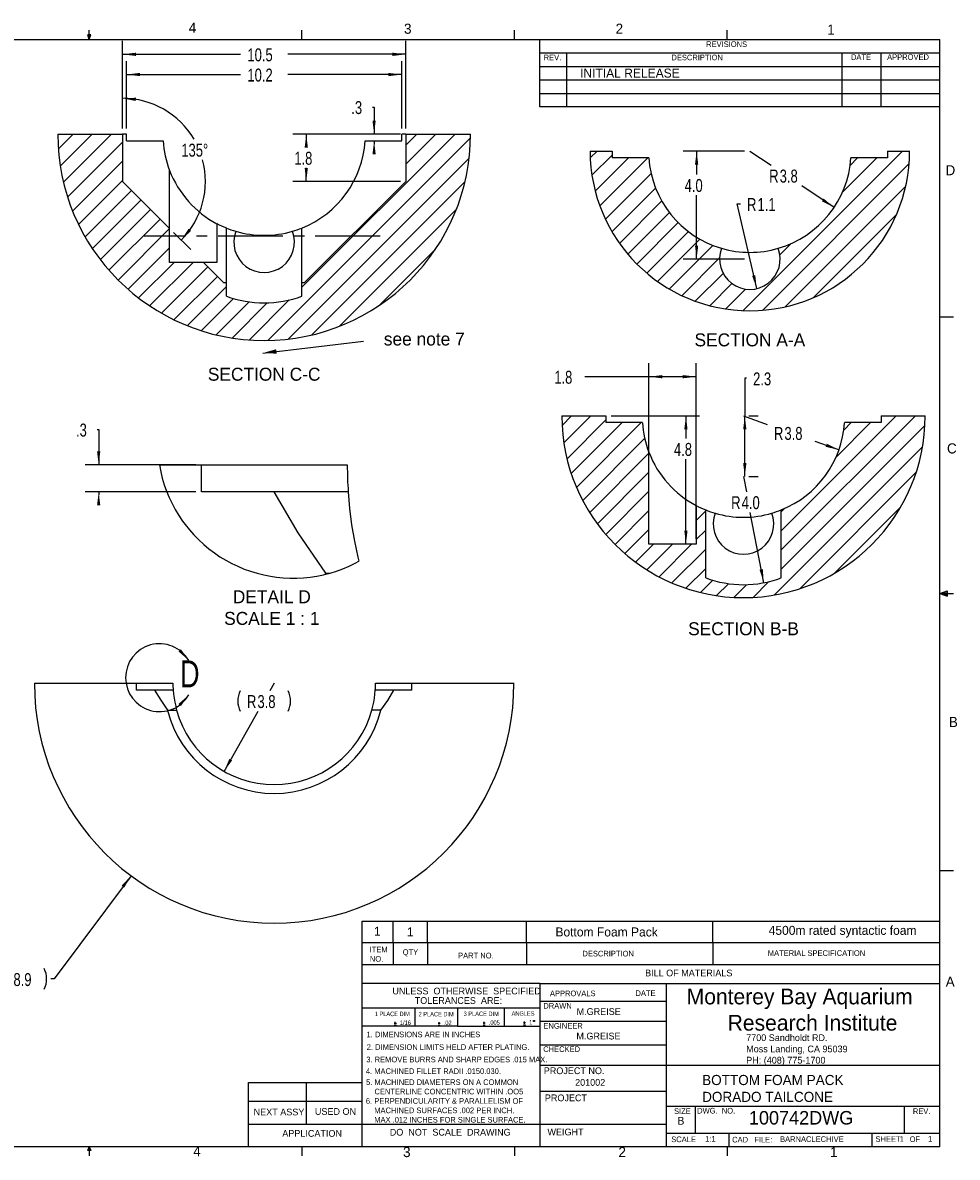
# Model space of a CAD drawing. Extents: x 0.5 to 16.5, y 0.3 to 10.8.
# Tile 2 of 2: x 7.9 to 16.5, y 0.3 to 10.8. Entities that reach past the tile are written whole.
import ezdxf

# ---------------------------------------------------------------- set-up
doc = ezdxf.new("R2010")
doc.units = 0
doc.header["$PDSIZE"] = -1
doc.linetypes.add('SLDCENTERLINES0', pattern=[0.75, 0.6, -0.05, 0.05, -0.05])
doc.layers.get('0').update_dxf_attribs({"linetype": 'CONTINUOUS'})
doc.layers.get('DEFPOINTS').update_dxf_attribs({"linetype": 'CONTINUOUS'})
doc.dimstyles.new('SLDDIMSTYLE0', dxfattribs={"dimtxt": 0.12, "dimasz": 0.125, "dimexe": 0.125, "dimexo": 0.0625, "dimgap": 0.03, "dimtad": 0, "dimtih": 1, "dimtoh": 1, "dimdec": 1, "dimlfac": 4, "dimzin": 12, "dimtxsty": 'STANDARD', "dimcen": 0.09, "dimazin": 3, "dimtfac": 1, "dimtdec": 4, "dimtofl": 0, "dimtmove": 0, "dimatfit": 3, "dimtolj": 1, "dimtzin": 12})
doc.dimstyles.new('SLDDIMSTYLE1', dxfattribs={"dimtxt": 0.12, "dimasz": 0.125, "dimexe": 0.125, "dimexo": 0.0625, "dimgap": 0.03, "dimtad": 0, "dimtih": 1, "dimtoh": 1, "dimdec": 1, "dimlfac": 4, "dimzin": 4, "dimtxsty": 'STANDARD', "dimcen": 0.09, "dimazin": 3, "dimtfac": 1, "dimtdec": 4, "dimtofl": 0, "dimtmove": 0, "dimatfit": 3, "dimtolj": 1, "dimtzin": 12})
doc.dimstyles.new('SLDDIMSTYLE3', dxfattribs={"dimtxt": 0.12, "dimasz": 0.125, "dimexe": 0.125, "dimexo": 0.0625, "dimgap": 0.03, "dimtad": 0, "dimtih": 1, "dimtoh": 1, "dimdec": 1, "dimlfac": 4, "dimzin": 12, "dimtxsty": 'STANDARD', "dimcen": 0.09, "dimazin": 3, "dimtfac": 1, "dimtdec": 4, "dimtofl": 0, "dimtmove": 0, "dimatfit": 3, "dimtolj": 1, "dimtzin": 12})
doc.dimstyles.new('SLDDIMSTYLE4', dxfattribs={"dimtxt": 0.12, "dimasz": 0.125, "dimexe": 0.125, "dimexo": 0.0625, "dimgap": 0.03, "dimtad": 0, "dimtih": 1, "dimtoh": 1, "dimdec": 1, "dimlfac": 4, "dimzin": 12, "dimtxsty": 'STANDARD', "dimcen": 0.09, "dimazin": 3, "dimtfac": 1, "dimtdec": 4, "dimtofl": 0, "dimtmove": 0, "dimatfit": 3, "dimtolj": 1, "dimtzin": 12})
doc.dimstyles.new('SLDDIMSTYLE5', dxfattribs={"dimtxt": 0.12, "dimasz": 0.125, "dimexe": 0.125, "dimexo": 0.0625, "dimgap": 0.03, "dimtad": 0, "dimtih": 1, "dimtoh": 1, "dimdec": 1, "dimlfac": 4, "dimzin": 4, "dimtxsty": 'STANDARD', "dimcen": 0.09, "dimazin": 3, "dimtfac": 1, "dimtdec": 4, "dimtofl": 0, "dimtmove": 0, "dimatfit": 3, "dimtolj": 1, "dimtzin": 12})
doc.dimstyles.new('SLDDIMSTYLE6', dxfattribs={"dimtxt": 0.12, "dimasz": 0.125, "dimexe": 0.125, "dimexo": 0.0625, "dimgap": 0.03, "dimtad": 0, "dimtih": 1, "dimtoh": 1, "dimdec": 0, "dimlfac": 4, "dimzin": 12, "dimtxsty": 'STANDARD', "dimcen": 0.09, "dimazin": 3, "dimtfac": 1, "dimtdec": 4, "dimtofl": 0, "dimtmove": 0, "dimatfit": 3, "dimtolj": 1, "dimtzin": 12})
doc.dimstyles.new('SLDDIMSTYLE7', dxfattribs={"dimtxt": 6, "dimasz": 0.125, "dimexe": 0, "dimexo": 0.0625, "dimgap": 1.5, "dimtad": 0, "dimtih": 1, "dimtoh": 1, "dimdec": 0, "dimzin": 0, "dimtxsty": 'STANDARD', "dimcen": 0.09, "dimazin": 3, "dimtfac": 1, "dimtdec": 0, "dimtofl": 0, "dimtmove": 0, "dimatfit": 3, "dimtolj": 1, "dimtzin": 0})
doc.dimstyles.new('SLDDIMSTYLE8', dxfattribs={"dimtxt": 0.12, "dimasz": 0.125, "dimexe": 0.125, "dimexo": 0.0625, "dimgap": 0.03, "dimtad": 0, "dimtih": 1, "dimtoh": 1, "dimdec": 1, "dimzin": 12, "dimtxsty": 'STANDARD', "dimcen": 0.09, "dimazin": 3, "dimtfac": 1, "dimtdec": 4, "dimtofl": 0, "dimtmove": 0, "dimatfit": 3, "dimtolj": 1, "dimtzin": 12})

# ---------------------------------------------------------------- blocks, each defined once
blk = doc.blocks.new('NOTE61')
at = {"color": 7}
for p, q in [((0.19, -0.116), (0.19, -0.096)), ((0.18, -0.106), (0.2, -0.106)), ((0.18, -0.126), (0.2, -0.126))]:
    blk.add_line(p, q, dxfattribs=at)
at = {"color": 7, "width": 0.75}
for s, height, p in [('1 PLACE DIM', 0.04167, (0, -0.042)), ('1/16', 0.0417, (0.233, -0.123))]:
    blk.add_text(s, height=height, dxfattribs=at).set_placement(p)
blk = doc.blocks.new('NOTE62')
at = {"color": 7}
for p, q in [((0.19, -0.116), (0.19, -0.096)), ((0.18, -0.106), (0.2, -0.106)), ((0.18, -0.126), (0.2, -0.126))]:
    blk.add_line(p, q, dxfattribs=at)
at = {"color": 7, "width": 0.75}
for s, height, p in [('2 PLACE DIM', 0.04167, (0, -0.042)), ('.02', 0.0417, (0.233, -0.123))]:
    blk.add_text(s, height=height, dxfattribs=at).set_placement(p)
blk = doc.blocks.new('NOTE63')
at = {"color": 7}
for p, q in [((0.19, -0.116), (0.19, -0.096)), ((0.18, -0.106), (0.2, -0.106)), ((0.18, -0.126), (0.2, -0.126))]:
    blk.add_line(p, q, dxfattribs=at)
at = {"color": 7, "width": 0.75}
for s, height, p in [('3 PLACE DIM', 0.04167, (0, -0.042)), ('.005', 0.0417, (0.233, -0.123))]:
    blk.add_text(s, height=height, dxfattribs=at).set_placement(p)
blk = doc.blocks.new('NOTE64')
at = {"color": 7}
for p, q in [((0.12, -0.116), (0.12, -0.096)), ((0.11, -0.106), (0.13, -0.106)), ((0.11, -0.126), (0.13, -0.126))]:
    blk.add_line(p, q, dxfattribs=at)
blk.add_circle((0.207, -0.091), 0.005, dxfattribs=at)
at = {"color": 7, "width": 0.75}
for s, p in [('ANGLES', (0, -0.042)), ('1', (0.163, -0.123))]:
    blk.add_text(s, height=0.0417, dxfattribs=at).set_placement(p)
blk = doc.blocks.new('*D13')
at = {"color": 7, "linetype": 'CONTINUOUS'}
for p, q in [((8.888, 2.901), (8.176, 1.946)), ((8.176, 1.946), (8.146, 1.946))]:
    blk.add_line(p, q, dxfattribs=at)
for centre, start, end in [((7.831, 1.946), 153.4349, 206.5651), ((7.893, 1.946), 333.4349, 26.5651)]:
    blk.add_arc(centre, 0.213, start, end, dxfattribs=at)
at = {"color": 7}
blk.add_solid([(8.888, 2.901), (8.801, 2.81), (8.825, 2.792)], dxfattribs=at)
at = {"layer": 'DEFPOINTS', "color": 7}
for p in [(10.213, 4.682), (8.888, 2.901)]:
    blk.add_point(p, dxfattribs=at)
at = {"color": 7, "width": 0.75}
for s, p in [('R', (7.702, 1.88)), ('8.9', (7.799, 1.88))]:
    blk.add_text(s, height=0.12, dxfattribs=at).set_placement(p)
blk = doc.blocks.new('*D14')
at = {"color": 7, "linetype": 'CONTINUOUS'}
for p, q in [((10.213, 4.682), (10.174, 4.613)), ((9.749, 3.867), (10.066, 4.423))]:
    blk.add_line(p, q, dxfattribs=at)
for centre, start, end in [((10.089, 4.518), 153.4349, 206.5651), ((10.151, 4.518), 333.4349, 26.5651)]:
    blk.add_arc(centre, 0.213, start, end, dxfattribs=at)
at = {"color": 7}
blk.add_solid([(9.749, 3.867), (9.824, 3.969), (9.798, 3.983)], dxfattribs=at)
at = {"layer": 'DEFPOINTS', "color": 7}
for p in [(10.213, 4.682), (9.749, 3.867)]:
    blk.add_point(p, dxfattribs=at)
at = {"color": 7, "width": 0.75}
for s, p in [('R', (9.961, 4.453)), ('3.8', (10.058, 4.453))]:
    blk.add_text(s, height=0.12, dxfattribs=at).set_placement(p)
blk = doc.blocks.new('*D15')
at = {"color": 7, "linetype": 'CONTINUOUS'}
for p, q in [((14.681, 8.335), (14.499, 9.119)), ((14.499, 9.119), (14.529, 9.119))]:
    blk.add_line(p, q, dxfattribs=at)
at = {"color": 7}
blk.add_solid([(14.681, 8.335), (14.667, 8.46), (14.638, 8.453)], dxfattribs=at)
at = {"layer": 'DEFPOINTS', "color": 7}
for p in [(14.617, 8.609), (14.681, 8.335)]:
    blk.add_point(p, dxfattribs=at)
at = {"color": 7, "width": 0.75}
for s, p in [('R', (14.591, 9.054)), ('1.1', (14.688, 9.054))]:
    blk.add_text(s, height=0.12, dxfattribs=at).set_placement(p)
blk = doc.blocks.new('*D16')
at = {"color": 7, "linetype": 'CONTINUOUS'}
for p, q in [((14.567, 9.609), (13.999, 9.609)), ((14.124, 9.609), (14.124, 9.391)), ((14.124, 8.609), (14.124, 9.2)), ((14.567, 8.609), (13.999, 8.609))]:
    blk.add_line(p, q, dxfattribs=at)
at = {"color": 7}
for points in [[(14.124, 9.609), (14.109, 9.484), (14.139, 9.484)], [(14.124, 8.609), (14.139, 8.734), (14.109, 8.734)]]:
    blk.add_solid(points, dxfattribs=at)
at = {"layer": 'DEFPOINTS', "color": 7}
for p in [(14.617, 9.609), (14.617, 8.609)]:
    blk.add_point(p, dxfattribs=at)
at = {"color": 7, "width": 0.75}
blk.add_text('4.0', height=0.12, dxfattribs=at).set_placement((14.013, 9.23))
blk = doc.blocks.new('*D17')
at = {"color": 7, "linetype": 'CONTINUOUS'}
for p, q in [((14.617, 9.609), (14.813, 9.478)), ((15.396, 9.087), (15.097, 9.287))]:
    blk.add_line(p, q, dxfattribs=at)
at = {"color": 7}
blk.add_solid([(15.396, 9.087), (15.3, 9.169), (15.284, 9.144)], dxfattribs=at)
at = {"layer": 'DEFPOINTS', "color": 7}
for p in [(14.617, 9.609), (15.396, 9.087)]:
    blk.add_point(p, dxfattribs=at)
at = {"color": 7, "width": 0.75}
for s, p in [('R', (14.796, 9.317)), ('3.8', (14.893, 9.317))]:
    blk.add_text(s, height=0.12, dxfattribs=at).set_placement(p)
blk = doc.blocks.new('*D18')
at = {"color": 7, "linetype": 'CONTINUOUS'}
for p, q in [((14.558, 7.157), (14.778, 7.079)), ((15.441, 6.843), (15.222, 6.921))]:
    blk.add_line(p, q, dxfattribs=at)
at = {"color": 7}
blk.add_solid([(15.441, 6.843), (15.329, 6.899), (15.319, 6.871)], dxfattribs=at)
at = {"layer": 'DEFPOINTS', "color": 7}
for p in [(14.558, 7.157), (15.441, 6.843)]:
    blk.add_point(p, dxfattribs=at)
at = {"color": 7, "width": 0.75}
for s, p in [('R', (14.84, 6.935)), ('3.8', (14.937, 6.935))]:
    blk.add_text(s, height=0.12, dxfattribs=at).set_placement(p)
blk = doc.blocks.new('*D19')
at = {"color": 7, "linetype": 'CONTINUOUS'}
for p, q in [((13.683, 6.02), (13.683, 7.645)), ((14.121, 6.02), (14.121, 7.645)), ((13.683, 7.52), (13.09, 7.52)), ((14.121, 7.52), (13.683, 7.52))]:
    blk.add_line(p, q, dxfattribs=at)
at = {"color": 7}
for points in [[(13.683, 7.52), (13.808, 7.505), (13.808, 7.535)], [(14.121, 7.52), (13.996, 7.535), (13.996, 7.505)]]:
    blk.add_solid(points, dxfattribs=at)
at = {"layer": 'DEFPOINTS', "color": 7}
for p in [(13.683, 5.97), (14.121, 5.97)]:
    blk.add_point(p, dxfattribs=at)
at = {"color": 7, "width": 0.75}
blk.add_text('1.8', height=0.12, dxfattribs=at).set_placement((12.806, 7.455))
blk = doc.blocks.new('*D20')
at = {"color": 7, "linetype": 'CONTINUOUS'}
for p, q in [((13.333, 7.157), (14.15, 7.157)), ((14.025, 7.157), (14.025, 6.947)), ((14.025, 5.97), (14.025, 6.757))]:
    blk.add_line(p, q, dxfattribs=at)
at = {"color": 7}
for points in [[(14.025, 7.157), (14.01, 7.032), (14.04, 7.032)], [(14.025, 5.97), (14.04, 6.095), (14.01, 6.095)]]:
    blk.add_solid(points, dxfattribs=at)
at = {"layer": 'DEFPOINTS', "color": 7}
for p in [(13.283, 7.157), (14.121, 5.97)]:
    blk.add_point(p, dxfattribs=at)
at = {"color": 7, "width": 0.75}
blk.add_text('4.8', height=0.12, dxfattribs=at).set_placement((13.914, 6.787))
blk = doc.blocks.new('*D21')
at = {"color": 7, "linetype": 'CONTINUOUS'}
for p, q in [((14.558, 6.595), (14.585, 6.455)), ((14.746, 5.612), (14.621, 6.264))]:
    blk.add_line(p, q, dxfattribs=at)
at = {"color": 7}
blk.add_solid([(14.746, 5.612), (14.737, 5.738), (14.707, 5.732)], dxfattribs=at)
at = {"layer": 'DEFPOINTS', "color": 7}
for p in [(14.558, 6.595), (14.746, 5.612)]:
    blk.add_point(p, dxfattribs=at)
at = {"color": 7, "width": 0.75}
for s, p in [('R', (14.444, 6.294)), ('4.0', (14.541, 6.294))]:
    blk.add_text(s, height=0.12, dxfattribs=at).set_placement(p)
blk = doc.blocks.new('*D22')
at = {"color": 7, "linetype": 'CONTINUOUS'}
for p, q in [((14.585, 7.506), (14.57, 7.506)), ((14.57, 7.506), (14.57, 7.157)), ((14.57, 6.595), (14.57, 7.157)), ((14.608, 7.157), (14.695, 7.157)), ((14.608, 6.595), (14.695, 6.595))]:
    blk.add_line(p, q, dxfattribs=at)
at = {"color": 7}
for points in [[(14.57, 7.157), (14.555, 7.032), (14.585, 7.032)], [(14.57, 6.595), (14.585, 6.72), (14.555, 6.72)]]:
    blk.add_solid(points, dxfattribs=at)
at = {"layer": 'DEFPOINTS', "color": 7}
for p in [(14.558, 7.157), (14.558, 6.595)]:
    blk.add_point(p, dxfattribs=at)
at = {"color": 7, "width": 0.75}
blk.add_text('2.3', height=0.12, dxfattribs=at).set_placement((14.647, 7.44))
blk = doc.blocks.new('*D23')
at = {"color": 7, "linetype": 'CONTINUOUS'}
for p, q in [((8.808, 9.816), (8.808, 10.629)), ((11.433, 9.816), (11.433, 10.629)), ((8.808, 10.504), (9.902, 10.504)), ((11.433, 10.504), (10.338, 10.504))]:
    blk.add_line(p, q, dxfattribs=at)
at = {"color": 7}
for points in [[(8.808, 10.504), (8.933, 10.489), (8.933, 10.519)], [(11.433, 10.504), (11.308, 10.519), (11.308, 10.489)]]:
    blk.add_solid(points, dxfattribs=at)
at = {"layer": 'DEFPOINTS', "color": 7}
for p in [(8.808, 9.766), (11.433, 9.766)]:
    blk.add_point(p, dxfattribs=at)
at = {"color": 7, "width": 0.75}
blk.add_text('10.5', height=0.12, dxfattribs=at).set_placement((9.965, 10.439))
blk = doc.blocks.new('*D24')
at = {"color": 7, "linetype": 'CONTINUOUS'}
for p, q in [((11.383, 9.766), (10.385, 9.766)), ((10.51, 9.766), (10.51, 9.642)), ((10.51, 9.328), (10.51, 9.452)), ((11.383, 9.328), (10.385, 9.328))]:
    blk.add_line(p, q, dxfattribs=at)
at = {"color": 7}
for points in [[(10.51, 9.766), (10.495, 9.641), (10.525, 9.641)], [(10.51, 9.328), (10.525, 9.453), (10.495, 9.453)]]:
    blk.add_solid(points, dxfattribs=at)
at = {"layer": 'DEFPOINTS', "color": 7}
for p in [(11.433, 9.766), (11.433, 9.328)]:
    blk.add_point(p, dxfattribs=at)
at = {"color": 7, "width": 0.75}
blk.add_text('1.8', height=0.12, dxfattribs=at).set_placement((10.399, 9.482))
blk = doc.blocks.new('*D25')
at = {"color": 7, "linetype": 'CONTINUOUS'}
for p, q in [((8.808, 9.816), (8.808, 10.222)), ((9.28, 8.855), (9.44, 8.696))]:
    blk.add_line(p, q, dxfattribs=at)
for start, end in [(30.4417, 90), (315, 14.9932)]:
    blk.add_arc((8.808, 9.328), 0.769, start, end, dxfattribs=at)
at = {"color": 7}
for points in [[(8.808, 10.097), (8.931, 10.072), (8.933, 10.102)], [(9.351, 8.785), (9.444, 8.87), (9.421, 8.89)]]:
    blk.add_solid(points, dxfattribs=at)
at = {"layer": 'DEFPOINTS', "color": 7}
for p in [(8.808, 9.766), (8.808, 9.328), (8.808, 9.328), (9.245, 8.891)]:
    blk.add_point(p, dxfattribs=at)
at = {"color": 7, "width": 0.75}
blk.add_text('135%%d', height=0.12, dxfattribs=at).set_placement((9.353, 9.557))
blk = doc.blocks.new('*D26')
at = {"color": 7, "linetype": 'CONTINUOUS'}
for p, q in [((8.845, 9.816), (8.845, 10.442)), ((11.395, 9.816), (11.395, 10.442)), ((8.845, 10.317), (9.902, 10.317)), ((11.395, 10.317), (10.338, 10.317))]:
    blk.add_line(p, q, dxfattribs=at)
at = {"color": 7}
for points in [[(8.845, 10.317), (8.97, 10.302), (8.97, 10.332)], [(11.395, 10.317), (11.27, 10.332), (11.27, 10.302)]]:
    blk.add_solid(points, dxfattribs=at)
at = {"layer": 'DEFPOINTS', "color": 7}
for p in [(8.845, 9.766), (11.395, 9.766)]:
    blk.add_point(p, dxfattribs=at)
at = {"color": 7, "width": 0.75}
blk.add_text('10.2', height=0.12, dxfattribs=at).set_placement((9.965, 10.252))
blk = doc.blocks.new('*D27')
at = {"color": 7, "linetype": 'CONTINUOUS'}
for p, q in [((11.123, 10.016), (11.138, 10.016)), ((11.138, 10.016), (11.138, 9.766)), ((11.345, 9.766), (11.013, 9.766)), ((11.138, 9.703), (11.138, 9.673))]:
    blk.add_line(p, q, dxfattribs=at)
at = {"color": 7}
for points in [[(11.138, 9.766), (11.153, 9.891), (11.123, 9.891)], [(11.138, 9.703), (11.123, 9.578), (11.153, 9.578)]]:
    blk.add_solid(points, dxfattribs=at)
at = {"layer": 'DEFPOINTS', "color": 7}
for p in [(11.056, 9.703), (11.395, 9.766)]:
    blk.add_point(p, dxfattribs=at)
at = {"color": 7, "width": 0.75}
blk.add_text('.3', height=0.12, dxfattribs=at).set_placement((10.927, 9.951))
blk = doc.blocks.new('*D28')
at = {"color": 7, "linetype": 'CONTINUOUS'}
for p, q in [((8.573, 7.032), (8.588, 7.032)), ((8.588, 7.032), (8.588, 6.703)), ((9.489, 6.703), (8.463, 6.703)), ((9.489, 6.453), (8.463, 6.453)), ((8.588, 6.453), (8.588, 6.423))]:
    blk.add_line(p, q, dxfattribs=at)
at = {"color": 7}
for points in [[(8.588, 6.703), (8.603, 6.828), (8.573, 6.828)], [(8.588, 6.453), (8.573, 6.328), (8.603, 6.328)]]:
    blk.add_solid(points, dxfattribs=at)
at = {"layer": 'DEFPOINTS', "color": 7}
for p in [(9.539, 6.703), (9.539, 6.453)]:
    blk.add_point(p, dxfattribs=at)
at = {"color": 7, "width": 0.75}
blk.add_text('.3', height=0.12, dxfattribs=at).set_placement((8.378, 6.966))

msp = doc.modelspace()

# ---------------------------------------------------------------- linework, layer by layer
at = {"color": 255, "linetype": 'CONTINUOUS'}
for p, q in [((8.501, 10.642), (8.501, 10.727)), ((10.47, 10.642), (10.47, 10.727)), ((12.439, 10.642), (12.439, 10.727)), ((14.407, 10.642), (14.407, 10.727)), ((0.626, 10.642), (16.376, 10.642)), ((8.501, 10.642), (8.488, 10.684)), ((8.514, 10.684), (8.488, 10.684)), ((8.494, 10.684), (8.501, 10.642)), ((8.501, 10.642), (8.514, 10.684)), ((8.506, 10.684), (8.501, 10.642)), ((12.672, 10.017), (12.672, 10.642)), ((16.376, 0.392), (16.376, 10.642)), ((12.672, 10.517), (16.376, 10.517)), ((12.92, 10.517), (12.92, 10.017)), ((15.469, 10.517), (15.469, 10.017)), ((15.829, 10.517), (15.829, 10.017)), ((12.672, 10.392), (16.376, 10.392)), ((12.672, 10.267), (16.376, 10.267)), ((12.672, 10.142), (16.376, 10.142)), ((16.376, 10.017), (12.672, 10.017)), ((16.376, 8.075), (16.501, 8.075)), ((16.376, 5.513), (16.443, 5.537)), ((16.376, 5.513), (16.443, 5.522)), ((16.376, 5.513), (16.501, 5.513)), ((16.376, 5.513), (16.443, 5.49)), ((16.376, 5.513), (16.443, 5.502)), ((16.443, 5.537), (16.443, 5.49)), ((16.376, 2.95), (16.501, 2.95)), ((11.029, 2.28), (11.029, 2.481)), ((11.029, 2.481), (16.376, 2.481)), ((11.313, 2.28), (11.313, 2.481)), ((11.631, 2.28), (11.631, 2.481)), ((12.55, 2.28), (12.55, 2.481)), ((14.273, 2.28), (14.273, 2.481)), ((16.376, 2.28), (11.029, 2.28)), ((11.029, 0.392), (11.029, 2.28)), ((11.313, 2.28), (11.313, 2.077)), ((11.631, 2.28), (11.631, 2.077)), ((12.55, 2.28), (12.55, 2.077)), ((14.273, 2.28), (14.273, 2.077)), ((16.376, 2.077), (11.029, 2.077)), ((12.672, 1.904), (11.029, 1.904)), ((12.672, 1.904), (16.376, 1.904)), ((12.672, 1.904), (12.672, 0.392)), ((13.843, 1.904), (13.843, 0.392)), ((12.672, 1.74), (13.843, 1.74)), ((11.029, 1.677), (12.672, 1.677)), ((11.514, 1.677), (11.514, 1.507)), ((11.911, 1.677), (11.911, 1.507)), ((12.342, 1.677), (12.342, 1.507)), ((11.911, 1.507), (11.029, 1.507)), ((11.911, 1.507), (12.672, 1.507)), ((12.672, 1.554), (13.843, 1.554)), ((12.672, 1.336), (13.843, 1.336)), ((12.672, 1.148), (13.843, 1.148)), ((13.843, 1.148), (16.376, 1.148)), ((9.976, 0.392), (9.976, 0.987)), ((9.976, 0.987), (11.029, 0.987)), ((10.509, 0.987), (10.509, 0.602)), ((13.843, 0.904), (12.672, 0.904)), ((9.976, 0.814), (11.029, 0.814)), ((13.843, 0.767), (16.376, 0.767)), ((14.11, 0.767), (14.11, 0.517)), ((16.047, 0.767), (16.047, 0.517)), ((9.976, 0.602), (13.843, 0.602)), ((13.843, 0.517), (16.376, 0.517)), ((14.422, 0.517), (14.422, 0.392)), ((15.747, 0.517), (15.747, 0.392)), ((16.376, 0.392), (0.626, 0.392)), ((8.488, 0.357), (8.501, 0.392)), ((8.514, 0.357), (8.488, 0.357)), ((8.501, 0.392), (8.501, 0.307)), ((8.501, 0.392), (8.514, 0.357)), ((10.47, 0.392), (10.47, 0.307)), ((12.439, 0.392), (12.439, 0.307)), ((14.407, 0.392), (14.407, 0.307))]:
    msp.add_line(p, q, dxfattribs=at)
at = {"color": 7, "linetype": 'CONTINUOUS'}
for p, q in [((8.209, 9.766), (8.808, 9.766)), ((8.214, 9.627), (8.352, 9.766)), ((8.232, 9.469), (8.529, 9.766)), ((8.261, 9.321), (8.706, 9.766)), ((8.3, 9.183), (8.808, 9.691)), ((8.808, 9.766), (8.808, 9.328)), ((8.845, 9.766), (8.808, 9.766)), ((8.845, 9.703), (8.845, 9.766)), ((8.845, 9.703), (9.185, 9.703)), ((10.154, 7.855), (12.031, 9.732)), ((10.47, 8.348), (11.888, 9.766)), ((11.056, 9.703), (11.395, 9.703)), ((11.395, 9.703), (11.395, 9.766)), ((11.433, 9.766), (11.395, 9.766)), ((11.433, 9.664), (11.534, 9.766)), ((11.433, 9.487), (11.711, 9.766)), ((11.433, 9.766), (11.433, 9.328)), ((11.433, 9.766), (12.031, 9.766)), ((13.138, 9.609), (13.342, 9.609)), ((13.139, 9.545), (13.203, 9.609)), ((13.155, 9.384), (13.342, 9.571)), ((13.342, 9.609), (13.342, 9.546)), ((14.553, 8.131), (16.031, 9.609)), ((15.892, 9.609), (15.892, 9.546)), ((15.892, 9.609), (16.097, 9.609)), ((8.347, 9.053), (8.808, 9.514)), ((10.343, 7.867), (12.018, 9.543)), ((13.185, 9.237), (13.494, 9.546)), ((13.227, 9.102), (13.671, 9.546)), ((13.682, 9.546), (13.342, 9.546)), ((14.733, 8.134), (16.092, 9.493)), ((15.474, 9.228), (15.792, 9.546)), ((15.545, 9.476), (15.615, 9.546)), ((15.892, 9.546), (15.553, 9.546)), ((9.245, 8.891), (9.245, 9.429)), ((13.279, 8.978), (13.703, 9.401)), ((8.401, 8.93), (8.808, 9.337)), ((8.462, 8.815), (8.892, 9.244)), ((8.808, 9.328), (9.245, 8.891)), ((11.433, 9.328), (10.495, 8.391)), ((10.558, 7.905), (11.981, 9.328)), ((13.34, 8.862), (13.744, 9.266)), ((14.941, 8.165), (16.061, 9.284)), ((8.53, 8.706), (8.98, 9.156)), ((13.409, 8.754), (13.801, 9.147)), ((8.603, 8.603), (9.068, 9.067)), ((10.814, 7.985), (11.901, 9.072)), ((13.486, 8.655), (13.872, 9.04)), ((8.683, 8.505), (9.157, 8.979)), ((9.683, 8.936), (9.683, 8.578)), ((13.571, 8.562), (13.954, 8.946)), ((15.203, 8.25), (15.976, 9.022)), ((8.769, 8.414), (9.245, 8.891)), ((9.245, 8.578), (9.245, 8.891)), ((9.77, 8.391), (9.77, 8.896)), ((10.47, 8.391), (10.47, 8.896)), ((13.663, 8.478), (14.049, 8.863)), ((13.763, 8.401), (14.155, 8.793)), ((13.87, 8.331), (14.275, 8.736)), ((14.895, 8.649), (14.998, 8.752)), ((8.86, 8.329), (9.245, 8.714)), ((11.184, 8.178), (11.708, 8.702)), ((13.986, 8.27), (14.336, 8.621)), ((8.957, 8.249), (9.286, 8.578)), ((9.06, 8.175), (9.463, 8.578)), ((9.169, 8.108), (9.599, 8.537)), ((9.558, 8.578), (9.245, 8.578)), ((9.558, 8.578), (9.745, 8.391)), ((9.683, 8.578), (9.558, 8.578)), ((9.285, 8.047), (9.687, 8.449)), ((14.111, 8.218), (14.369, 8.476)), ((9.407, 7.992), (9.77, 8.355)), ((9.745, 8.391), (9.77, 8.391)), ((9.77, 8.266), (9.77, 8.391)), ((10.47, 8.266), (10.47, 8.391)), ((10.47, 8.391), (10.495, 8.391)), ((14.246, 8.177), (14.451, 8.382)), ((14.392, 8.146), (14.576, 8.33)), ((9.537, 7.945), (9.836, 8.244)), ((9.675, 7.907), (9.981, 8.213)), ((9.823, 7.878), (10.149, 8.204)), ((9.982, 7.859), (10.353, 8.231)), ((12.876, 7.157), (13.283, 7.157)), ((12.878, 7.068), (12.967, 7.157)), ((12.895, 6.908), (13.144, 7.157)), ((13.283, 7.157), (13.283, 7.095)), ((14.908, 6.093), (15.972, 7.157)), ((14.908, 5.916), (16.149, 7.157)), ((15.833, 7.157), (15.833, 7.095)), ((15.833, 7.157), (16.24, 7.157)), ((12.924, 6.76), (13.283, 7.12)), ((12.963, 6.623), (13.435, 7.095)), ((13.012, 6.495), (13.612, 7.095)), ((13.623, 7.095), (13.283, 7.095)), ((14.908, 5.739), (16.238, 7.069)), ((15.415, 6.776), (15.733, 7.095)), ((15.486, 7.024), (15.556, 7.095)), ((15.833, 7.095), (15.494, 7.095)), ((13.069, 6.375), (13.644, 6.95)), ((14.845, 5.5), (16.216, 6.87)), ((13.134, 6.263), (13.683, 6.812)), ((13.683, 5.97), (13.683, 6.821)), ((9.15, 6.703), (9.539, 6.703)), ((9.539, 6.453), (9.539, 6.703)), ((9.539, 6.703), (10.889, 6.703)), ((13.205, 6.158), (13.683, 6.636)), ((15.081, 5.558), (16.157, 6.635)), ((10.21, 6.453), (9.539, 6.453)), ((10.898, 6.453), (10.21, 6.453)), ((13.284, 6.059), (13.683, 6.459)), ((14.121, 6.328), (14.121, 5.97)), ((15.4, 5.701), (16.015, 6.315)), ((13.369, 5.968), (13.683, 6.282)), ((14.121, 6.189), (14.208, 6.277)), ((14.208, 5.658), (14.208, 6.287)), ((14.908, 6.27), (14.939, 6.3)), ((14.908, 5.658), (14.908, 6.287)), ((13.46, 5.883), (13.683, 6.105)), ((14.121, 6.012), (14.208, 6.1)), ((13.559, 5.804), (13.724, 5.97)), ((13.664, 5.732), (13.901, 5.97)), ((14.121, 5.97), (13.683, 5.97)), ((13.776, 5.668), (14.078, 5.97)), ((13.896, 5.611), (14.208, 5.923)), ((10.691, 5.692), (10.688, 5.703)), ((10.688, 5.703), (10.73, 5.703)), ((14.024, 5.562), (14.208, 5.746)), ((14.161, 5.522), (14.274, 5.636)), ((14.309, 5.494), (14.42, 5.604)), ((14.469, 5.477), (14.587, 5.595)), ((14.646, 5.477), (14.791, 5.622)), ((7.993, 4.682), (8.938, 4.682)), ((8.938, 4.619), (8.938, 4.682)), ((8.938, 4.682), (9.276, 4.682)), ((11.151, 4.682), (11.488, 4.682)), ((11.488, 4.619), (11.488, 4.682)), ((11.488, 4.682), (12.434, 4.682)), ((9.106, 4.619), (8.938, 4.619)), ((9.278, 4.619), (9.106, 4.619)), ((11.321, 4.619), (11.149, 4.619)), ((11.488, 4.619), (11.321, 4.619)), ((9.226, 4.432), (9.31, 4.432)), ((11.201, 4.432), (11.117, 4.432))]:
    msp.add_line(p, q, dxfattribs=at)
at = {"color": 255, "linetype": 'SLDCENTERLINES0'}
msp.add_line((11.193, 8.821), (9.009, 8.821), dxfattribs=at)
at = {"color": 7, "linetype": 'CONTINUOUS', "flags": 128}
for points in [[(9.15, 6.703), (9.162, 6.641), (9.177, 6.58), (9.195, 6.52), (9.216, 6.46), (9.241, 6.402), (9.268, 6.345), (9.297, 6.29), (9.33, 6.236), (9.365, 6.184), (9.389, 6.151), (9.429, 6.102), (9.47, 6.055), (9.514, 6.01), (9.561, 5.967), (9.609, 5.927), (9.659, 5.889), (9.711, 5.854), (9.765, 5.821), (9.82, 5.792), (9.877, 5.765), (9.935, 5.74), (9.995, 5.719), (10.055, 5.701), (10.116, 5.686), (10.178, 5.673), (10.233, 5.665), (10.296, 5.659), (10.359, 5.656), (10.422, 5.656), (10.484, 5.659), (10.545, 5.665), (10.607, 5.675), (10.669, 5.687), (10.691, 5.692), (10.73, 5.703), (10.79, 5.721), (10.849, 5.743), (10.907, 5.767), (10.964, 5.795), (10.997, 5.812)], [(10.21, 6.453), (10.432, 6.074), (10.688, 5.703)], [(10.898, 6.453), (10.911, 6.301), (10.93, 6.15), (10.956, 5.999), (10.987, 5.85), (10.997, 5.812)], [(9.106, 4.619), (9.162, 4.525), (9.226, 4.432)], [(9.278, 4.619), (9.281, 4.581), (9.286, 4.543), (9.293, 4.506), (9.301, 4.469), (9.31, 4.432)], [(11.117, 4.432), (11.126, 4.469), (11.134, 4.506), (11.141, 4.543), (11.146, 4.581), (11.149, 4.619)], [(11.201, 4.432), (11.265, 4.524), (11.321, 4.619)]]:
    msp.add_lwpolyline(points, dxfattribs=at)
at = {"color": 7, "linetype": 'CONTINUOUS'}
for centre, radius, start, end in [((10.12, 9.766), 1.911, 180, 0), ((10.12, 9.766), 0.938, 183.8226, 201.0395), ((10.12, 9.766), 0.938, 291.9213, 356.1774), ((14.617, 9.609), 1.479, 180, 0), ((14.617, 9.609), 0.938, 183.8226, 253.7185), ((14.617, 9.609), 0.938, 286.2815, 356.1774), ((10.12, 9.766), 0.938, 201.0395, 242.1819), ((10.12, 9.766), 0.937, 242.1819, 248.0787), ((10.12, 9.766), 0.938, 248.0787, 253.7185), ((10.12, 8.766), 0.281, 159.1512, 20.8488), ((10.12, 9.766), 0.937, 253.7185, 286.2815), ((10.12, 9.766), 0.938, 286.2815, 291.9213), ((14.617, 8.609), 0.281, 159.1512, 20.8488), ((14.617, 9.609), 0.938, 253.7185, 286.2815), ((10.12, 9.203), 1, 249.5127, 290.4873), ((14.558, 7.157), 1.682, 180, 0), ((14.558, 7.157), 0.938, 183.8226, 201.0395), ((14.558, 7.157), 0.938, 291.9213, 356.1774), ((14.558, 7.157), 0.938, 201.0395, 242.1819), ((14.64, 6.703), 3.75, 180, 183.8223), ((14.558, 7.157), 0.938, 242.1819, 248.0787), ((14.558, 7.157), 0.938, 248.0787, 253.7185), ((14.558, 6.157), 0.281, 159.1512, 20.8488), ((14.558, 7.157), 0.938, 253.7185, 286.2815), ((14.558, 7.157), 0.937, 286.2815, 291.9213), ((14.558, 6.595), 1, 249.5127, 290.4873), ((9.151, 4.734), 0.314, 30.4937, 329.4531), ((10.213, 4.682), 2.22, 180, 0), ((10.213, 4.682), 0.938, 180, 183.8226), ((10.213, 4.682), 0.938, 356.1774, 0), ((10.213, 4.682), 1.019, 194.2038, 345.7962), ((10.213, 4.682), 0.938, 195.466, 344.534)]:
    msp.add_arc(centre, radius, start, end, dxfattribs=at)
at = {"color": 7}
for points in [[(9.422, 4.894), (9.35, 4.997), (9.327, 4.977)], [(9.422, 4.574), (9.327, 4.491), (9.349, 4.471)]]:
    msp.add_solid(points, dxfattribs=at)

# ---------------------------------------------------------------- block references
for name, p in [('NOTE61', (11.144, 1.643)), ('NOTE62', (11.55, 1.641)), ('NOTE63', (11.967, 1.644)), ('NOTE64', (12.411, 1.647))]:
    msp.add_blockref(name, p)

# ---------------------------------------------------------------- texts
at = {"color": 7, "width": 0.75}
msp.add_text('D', height=0.25, dxfattribs=at).set_placement((9.341, 4.644))
at = {"color": 7}
for s, insert, char_height, attachment_point in [('4', (9.422, 10.797), 0.0937, 1), ('3', (11.415, 10.788), 0.0937, 1), ('2', (13.374, 10.788), 0.0937, 1), ('1', (15.333, 10.78), 0.0937, 1), ('REVISIONS', (14.212, 10.624), 0.0521, 1), ('DATE', (15.553, 10.505), 0.0521, 1), ('APPROVED', (15.888, 10.505), 0.0521, 1), ('REV.', (12.708, 10.501), 0.0521, 1), ('DESCRIPTION', (13.891, 10.501), 0.05208, 1), ('INITIAL RELEASE', (13.045, 10.372), 0.08333, 1), ('D', (16.428, 9.478), 0.0937, 1), ('see note 7', (11.228, 7.929), 0.12, 1), ('SECTION A-A', (14.617, 7.921), 0.12, 2), ('SECTION C-C', (10.12, 7.603), 0.12, 2), ('C', (16.442, 6.903), 0.0937, 1), ('DETAIL D\\PSCALE 1 : 1', (10.191, 5.543), 0.12, 2), ('SECTION B-B', (14.558, 5.247), 0.12, 2), ('B', (16.459, 4.371), 0.0937, 1), ('1', (11.137, 2.429), 0.0833, 1), ('1', (11.441, 2.422), 0.0833, 1), ('Bottom Foam Pack', (12.817, 2.422), 0.08333, 1), ('4500m rated syntactic foam', (14.791, 2.437), 0.08333, 1), ('ITEM', (11.097, 2.243), 0.0521, 1), ('QTY', (11.403, 2.22), 0.0521, 1), ('DESCRIPTION', (13.067, 2.206), 0.05208, 1), ('MATERIAL SPECIFICATION', (14.783, 2.211), 0.05208, 1), ('NO.', (11.099, 2.157), 0.0521, 1), ('PART NO.', (11.916, 2.188), 0.0521, 1), ('BILL OF MATERIALS', (13.647, 2.032), 0.0625, 1), ('A', (16.43, 1.967), 0.0937, 1), ('UNLESS  OTHERWISE  SPECIFIED', (11.307, 1.865), 0.0625, 1), ('APPROVALS', (12.766, 1.838), 0.0521, 1), ('DATE', (13.558, 1.84), 0.0521, 1), ('Monterey Bay Aquarium\\P       Research Institute', (14.032, 1.856), 0.14583, 1), ('TOLERANCES  ARE:', (11.514, 1.777), 0.0625, 1), ('DRAWN', (12.705, 1.723), 0.0521, 1), ('M.GREISE', (13.013, 1.675), 0.0625, 1), ('ENGINEER', (12.706, 1.537), 0.0521, 1), ('1. DIMENSIONS ARE IN INCHES', (11.068, 1.458), 0.05208, 1), ('M.GREISE', (13.011, 1.448), 0.0625, 1), ('7700 Sandholdt RD.\\PMoss Landing, CA 95039\\PPH: (408) 775-1700', (14.583, 1.433), 0.0625, 1), ('2. DIMENSION LIMITS HELD AFTER PLATING.', (11.07, 1.341), 0.05208, 1), ('CHECKED', (12.704, 1.322), 0.0521, 1), ('3. REMOVE BURRS AND SHARP EDGES .015 MAX.', (11.066, 1.226), 0.05208, 1), ('4. MACHINED FILLET RADII .0150.030.', (11.062, 1.118), 0.05208, 1), ('PROJECT NO.', (12.709, 1.127), 0.0625, 1), ('BOTTOM FOAM PACK\\PDORADO TAILCONE\\P', (14.175, 1.057), 0.09375, 1), ('5. MACHINED DIAMETERS ON A COMMON\\P    CENTERLINE CONCENTRIC WITHIN .OO5', (11.064, 1.016), 0.05208, 1), ('201002', (12.999, 1.019), 0.0625, 1), ('6. PERPENDICULARITY & PARALLELISM OF\\P    MACHINED SURFACES .002 PER INCH.\\P    MAX .012 INCHES FOR SINGLE SURFACE.', (11.062, 0.842), 0.05208, 1), ('PROJECT', (12.719, 0.876), 0.0625, 1), ('NEXT ASSY', (10.023, 0.745), 0.0625, 1), ('USED ON', (10.59, 0.75), 0.0625, 1), ('SIZE', (13.915, 0.748), 0.0521, 1), ('DWG.  NO.', (14.129, 0.752), 0.0521, 1), ('REV.', (16.126, 0.748), 0.0521, 1), ('B', (13.946, 0.669), 0.0729, 1), ('100742DWG', (14.608, 0.723), 0.125, 1), ('APPLICATION', (10.288, 0.547), 0.0625, 1), ('DO  NOT  SCALE  DRAWING', (11.283, 0.558), 0.0625, 1), ('WEIGHT', (12.743, 0.56), 0.0625, 1), ('SCALE ', (13.889, 0.487), 0.0521, 1), ('1:1', (14.203, 0.491), 0.0521, 1), ('CAD   FILE:   ', (14.453, 0.484), 0.05208, 1), ('BARNACLE\\ARCHIVE', (14.897, 0.489), 0.05208, 1), ('SHEET', (15.78, 0.49), 0.0521, 1), ('1', (16.004, 0.49), 0.0521, 1), ('OF', (16.096, 0.488), 0.0521, 1), ('1', (16.267, 0.491), 0.0521, 1), ('4', (9.464, 0.398), 0.0937, 1), ('3', (11.406, 0.39), 0.0937, 1), ('2', (13.4, 0.39), 0.0937, 1), ('1', (15.359, 0.39), 0.0937, 1)]:
    msp.add_mtext(s, dxfattribs=dict(at, insert=insert, char_height=char_height, attachment_point=attachment_point))

# ---------------------------------------------------------------- dimensions: what is measured, and where the dimension line sits
dim = msp.add_linear_dim(base=(8.808, 10.504), p1=(8.808, 9.766), p2=(11.433, 9.766), dimstyle='SLDDIMSTYLE0')
dim.commit()
dim.dimension.update_dxf_attribs({"geometry": '*D23', "text_midpoint": (10.12, 10.504), "dimtype": 160})
for base, p1, p2, angle, dimstyle, picture, middle in [((11.395, 10.317), (11.395, 9.766), (8.845, 9.766), 180, 'SLDDIMSTYLE0', '*D26', (10.12, 10.317)), ((11.137914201, 9.765640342), (11.395101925, 9.765640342), (11.055516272, 9.703140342), 90, 'SLDDIMSTYLE0', '*D27', (11.137914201, 10.01637574)), ((10.51, 9.766), (11.433, 9.766), (11.433, 9.328), 90, 'SLDDIMSTYLE0', '*D24', (10.51, 9.547)), ((14.124, 8.609), (14.617, 8.609), (14.617, 9.609), 90, 'SLDDIMSTYLE1', '*D16', (14.124, 9.296)), ((14.12069932, 7.51997246), (14.12069932, 5.969582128), (13.68319932, 5.969582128), 180, 'SLDDIMSTYLE0', '*D19', (12.91643363, 7.51997246)), ((14.569924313, 6.594582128), (14.55819932, 6.594582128), (14.55819932, 7.157082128), 90, 'SLDDIMSTYLE0', '*D22', (14.569924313, 7.505759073)), ((14.025077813, 5.969582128), (14.12069932, 5.969582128), (13.28319932, 7.157082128), 90, 'SLDDIMSTYLE0', '*D20', (14.025077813, 6.851943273)), ((8.588369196, 6.452585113), (9.539188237, 6.452585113), (9.539188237, 6.702585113), 90, 'SLDDIMSTYLE8', '*D28', (8.588369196, 7.031732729))]:
    dim = msp.add_linear_dim(base=base, p1=p1, p2=p2, angle=angle, dimstyle=dimstyle)
    dim.commit()
    dim.dimension.update_dxf_attribs({"geometry": picture, "text_midpoint": middle, "dimtype": 160})
dim = msp.add_angular_dim_2l(base=(9.562, 9.178), line1=((8.808, 9.766), (8.808, 9.328)), line2=((9.245, 8.891), (8.808, 9.328)), dimstyle='SLDDIMSTYLE6')
dim.commit()
dim.dimension.update_dxf_attribs({"geometry": '*D25', "text_midpoint": (9.518, 9.622), "dimtype": 162})
for center, mpoint, dimstyle, picture, middle in [((14.617, 9.609), (15.396, 9.087), 'SLDDIMSTYLE3', '*D17', (14.955, 9.382)), ((14.617, 8.609), (14.681, 8.335), 'SLDDIMSTYLE4', '*D15', (14.751, 9.119)), ((14.5581993, 7.1570821), (15.4414235, 6.8427234), 'SLDDIMSTYLE3', '*D18', (14.9998114, 6.9999028)), ((14.558, 6.595), (14.746, 5.612), 'SLDDIMSTYLE5', '*D21', (14.603, 6.359)), ((10.213, 4.682), (8.888, 2.901), 'SLDDIMSTYLE3', '*D13', (7.862, 1.946)), ((10.213, 4.682), (9.749, 3.867), 'SLDDIMSTYLE3', '*D14', (10.12, 4.518))]:
    dim = msp.add_radius_dim(center=center, mpoint=mpoint, dimstyle=dimstyle)
    dim.commit()
    dim.dimension.update_dxf_attribs({"geometry": picture, "text_midpoint": middle, "dimtype": 164})

# ---------------------------------------------------------------- leaders
at = {"color": 255}
msp.add_leader([(10.109, 7.739), (11.039, 7.85)], dimstyle='SLDDIMSTYLE7', dxfattribs=at)

doc.saveas('drawing.dxf')
